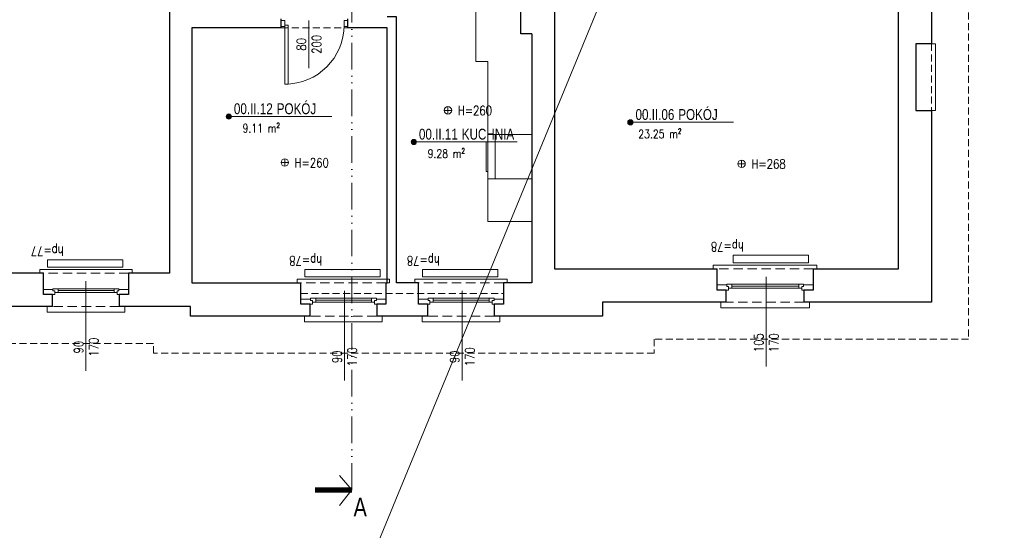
# Model space of a CAD drawing. Header units: millimetres. Extents: x 284606 to 628701, y -213781 to -93475.
# Tile 14 of 102: x 287657 to 288989, y -104374 to -103683. Entities that reach past the tile are written whole.
import ezdxf
from ezdxf.enums import TextEntityAlignment as Align

# ---------------------------------------------------------------- set-up
doc = ezdxf.new("R2010")
doc.units = ezdxf.units.MM
doc.linetypes.add('ACAD_ISO12W100', pattern=[21, 12, -3, 0, -3, 0, -3])
doc.linetypes.add('HIDDEN', pattern=[9.525, 6.35, -3.175])
doc.layers.get('0').update_dxf_attribs({"lineweight": 0})
for name, color, linetype, lineweight in [('!STR_Elewacje 0.15', 10, 'Continuous', 15), ('!STR_Konstrukcja 0.20', 200, 'Continuous', 20), ('!STR_Konstrukcja 0.30', 64, 'Continuous', 30), ('!STR_Ocieplenie 0.05', 1, 'Continuous', 5), ('!STR_Opisy 0.09', 8, 'Continuous', 9), ('!STR_Przerywana 0.09', 8, 'HIDDEN', 9), ('!STR_Stolarka drzwiowa', 8, 'Continuous', 15), ('!STR_Stolarka okienna', 72, 'Continuous', 15), ('EKO Opisy 0.09', 8, 'Continuous', 9), ('EKO przekroje', 82, 'Continuous', 13)]:
    doc.layers.add(name, color=color, linetype=linetype, lineweight=lineweight)
doc.layers.add('EKO Wyposażenie', color=7, linetype='Continuous', lineweight=5, true_color=0x919191)
doc.styles.add('1_50', font='txt', dxfattribs={"width": 0.8})
doc.styles.add('AB_Arial', font='NirmalaS.ttf')
doc.styles.add('EKO 1-10', font='romans.shx', dxfattribs={"width": 0.8, "height": 15})
doc.styles.add('EKO 1-5', font='romans.shx', dxfattribs={"width": 0.8, "height": 10})

# ---------------------------------------------------------------- blocks, each defined once
blk = doc.blocks.new('*U166')
at = {"layer": '!STR_Opisy 0.09', "linetype": 'Continuous'}
blk.add_line((0, -153.5), (0, -32.2), dxfattribs=at)
at = {"layer": '!STR_Opisy 0.09', "linetype": 'Continuous', "style": 'EKO 1-5', "width": 0.8}
blk.add_attdef('HP=', (30.1, 14.6), '', height=12.5, rotation=180, dxfattribs=at)
blk.add_attdef('SZER', text='', height=12.5, rotation=270, dxfattribs=at).set_placement((0, -121.4), align=Align.BOTTOM_CENTER)
at = {"layer": '!STR_Opisy 0.09', "ltscale": 0.7, "style": 'EKO 1-5', "width": 0.8}
blk.add_attdef('WYS', text='', height=12.5, rotation=270, dxfattribs=at).set_placement((-10.5, -121.4), align=Align.MIDDLE_CENTER)
blk = doc.blocks.new('wysokosc2')
at = {"ltscale": 2}
for points in [[(-5.1, 0), (5, 0)], [(0, 5.1), (0, -5.1)]]:
    blk.add_lwpolyline(points, dxfattribs=at)
blk.add_circle((0, 0), 5.03, dxfattribs=at)
at = {"ltscale": 2, "style": 'EKO 1-5', "width": 0.8}
blk.add_attdef('WYS', (13.3, -6), '', height=12.5, dxfattribs=at)
blk = doc.blocks.new('*U134')
at = {"layer": '!STR_Konstrukcja 0.20', "linetype": 'Continuous', "lineweight": 15}
for points in [[(8.1, 45.8), (0.6, 45.8), (0.6, 53.3), (105.6, 53.3), (105.6, 45.8), (98.1, 45.8)], [(-4.4, 0.8), (-9.4, 0.8), (-9.4, -4.2), (115.6, -4.2), (115.6, 0.8), (110.6, 0.8)]]:
    blk.add_lwpolyline(points, dxfattribs=at)
at = {"layer": '!STR_Konstrukcja 0.30', "ltscale": 2}
for points in [[(-4.4, 0.8), (-4.4, 29.7), (8.1, 29.7), (8.1, 45.8)], [(98.1, 45.8), (98.1, 29.7), (110.6, 29.7), (110.6, 0.8)]]:
    blk.add_lwpolyline(points, dxfattribs=at)
at = {"layer": '!STR_Przerywana 0.09', "ltscale": 2}
for points in [[(8.1, 45.8), (98.1, 45.8)], [(-4.4, 0.8), (110.6, 0.8)]]:
    blk.add_lwpolyline(points, dxfattribs=at)
at = {"layer": '!STR_Stolarka okienna', "ltscale": 0.3}
for points in [[(-4.4, 22.6), (-4.4, 29.7), (11, 29.7), (11, 24.5), (8.5, 24.5), (8.5, 22.6), (-4.4, 22.6)], [(97.6, 21.6), (97.6, 24.5), (95.1, 24.5), (95.1, 26.7), (11, 26.7), (11, 24.5), (8.5, 24.5), (8.5, 21.6), (97.6, 21.6)], [(15.1, 26.7), (15.1, 21.6)], [(90.6, 21.6), (90.6, 26.7)], [(110.6, 22.6), (110.6, 29.7), (95.1, 29.7), (95.1, 24.5), (97.6, 24.5), (97.6, 22.6), (110.6, 22.6)], [(90.6, 24.1), (15.1, 24.1)]]:
    blk.add_lwpolyline(points, dxfattribs=at)
blk = doc.blocks.new('*U101')
for p, q in [((30, 30), (30, -30)), ((30, 30), (90, 30)), ((80, 30), (80, -30)), ((90, 30), (90, -30)), ((30, -30), (90, -30))]:
    blk.add_line(p, q)
blk.add_lwpolyline([(90, -20), (92, -20), (92, 20), (90, 20)])
blk = doc.blocks.new('*U253')
at = {"layer": '!STR_Opisy 0.09', "linetype": 'Continuous'}
blk.add_line((32.2, 6), (32.2, -58.2), dxfattribs=at)
at = {"layer": '!STR_Stolarka drzwiowa'}
for points in [[(-5, 6.2), (0, 6.2), (0, -1.8), (-5, -1.8)], [(0, 0), (0, -80), (4.4, -80), (4.4, 0)], [(80, 6.2), (85, 6.2), (85, -1.8), (80, -1.8)]]:
    blk.add_lwpolyline(points, close=True, dxfattribs=at)
blk.add_arc((0, 0), 80, 270, 0, dxfattribs=at)
at = {"layer": '!STR_Opisy 0.09', "linetype": 'Continuous', "style": 'EKO 1-10', "width": 0.8}
blk.add_attdef('SZER', text='', height=12.5, rotation=90, dxfattribs=at).set_placement((32.2, -26.1), align=Align.BOTTOM_CENTER)
at = {"layer": '!STR_Opisy 0.09', "ltscale": 0.7, "style": 'EKO 1-10', "width": 0.8}
blk.add_attdef('WYS', text='', height=12.5, rotation=90, dxfattribs=at).set_placement((42.7, -26.1), align=Align.MIDDLE_CENTER)
blk = doc.blocks.new('przekroj')
at = {"layer": 'EKO przekroje', "color": 8, "const_width": 7}
blk.add_lwpolyline([(7038.9, 3119.8), (7088.9, 3119.8)], dxfattribs=at)
blk = doc.blocks.new('przekroje')
at = {"layer": 'EKO przekroje'}
blk.add_blockref('przekroj', (-7038.9, -3119.8), dxfattribs=at)
blk = doc.blocks.new('*U459')
at = {"ltscale": 0.3}
blk.add_hatch(color=256, dxfattribs=at).paths.add_polyline_path([(-0.9, 50, 1), (6.8, 50, 1)])
at = {"ltscale": 1.5}
blk.add_line((17.6, 50), (154.6, 50), dxfattribs=at)
at = {"ltscale": 0.3}
blk.add_lwpolyline([(17.6, 50), (3, 50)], dxfattribs=at)
blk.add_circle((3, 50), 3.86, dxfattribs=at)
at = {"ltscale": 1.5, "width": 0.8}
for tag, p, height, style in [('NR_POM.', (10.5, 53.4), 16, 'AB_Arial'), ('NAZWA_POMIESZCZENIA', (66.9, 53.4), 16, 'AB_Arial'), ('POSADZKA', (9.1, 4), 12.5, 'EKO 1-5')]:
    blk.add_attdef(tag, p, '', height=height, rotation=0, dxfattribs=dict(at, style=style))
at = {"ltscale": 1.5, "style": 'EKO 1-5', "width": 0.8}
blk.add_attdef('POWIERZCHNIA', text='', height=12.5, rotation=0, dxfattribs=at).set_placement((78.1, 22.9), align=Align.BOTTOM_RIGHT)

msp = doc.modelspace()

# ---------------------------------------------------------------- linework, layer by layer
at = {"layer": '!STR_Elewacje 0.15', "color": 8, "ltscale": 1.5}
for points in [[(287796.8, -104017.9), (287694.8, -104017.9), (287694.8, -104007.9), (287796.8, -104007.9)], [(288723.8, -104011.9), (288621.9, -104011.9), (288621.9, -104001.9), (288723.8, -104001.9)], [(288144.9, -104030.9), (288042.9, -104030.9), (288042.9, -104020.9), (288144.9, -104020.9)], [(288303.9, -104030.9), (288201.9, -104030.9), (288201.9, -104020.9), (288303.9, -104020.9)]]:
    msp.add_lwpolyline(points, close=True, dxfattribs=at)
at = {"layer": '!STR_Konstrukcja 0.20', "color": 8, "ltscale": 1.5}
msp.add_lwpolyline([(288890.4, -103805.8), (288895.4, -103805.8), (288895.4, -103715.8), (288890.4, -103715.8)], dxfattribs=at)
at = {"layer": '!STR_Konstrukcja 0.20', "color": 8, "linetype": 'Continuous', "lineweight": 15}
for points in [[(288730.2, -104020.2), (288735.2, -104020.2), (288735.2, -104015.2), (288595.2, -104015.2), (288595.2, -104020.2), (288600.2, -104020.2)], [(288717.7, -104065.2), (288725.2, -104065.2), (288725.2, -104072.7), (288605.2, -104072.7), (288605.2, -104065.2), (288612.7, -104065.2)]]:
    msp.add_lwpolyline(points, dxfattribs=at)
at = {"layer": '!STR_Konstrukcja 0.30', "color": 8, "ltscale": 1.5}
for p, q in [((288011, -103694.2), (288011, -103682.2)), ((288101, -103694.2), (288101, -103682.2))]:
    msp.add_line(p, q, dxfattribs=at)
for points in [[(288890.4, -103453.1), (288890.4, -103715.8)], [(287523, -103522.5), (287860, -103522.5), (287860, -104026.2), (287804.4, -104026.2)], [(288350, -103702.2), (288335, -103702.2), (288335, -103517.2)], [(288620.4, -103520.2), (288380.4, -103520.2), (288380.4, -104020.2), (288600.2, -104020.2)], [(288730.2, -104020.2), (288845.4, -104020.2), (288845.4, -103520.2), (288845.3, -103520.2)], [(288167, -103693.2), (288167, -103693.2), (288167, -103679.2), (288154, -103679.2)], [(288011, -103694.2), (287890, -103694.2), (287890, -104039.2), (288037.5, -104039.2)], [(288152.5, -104039.2), (288154, -104039.2), (288154, -103694.2), (288101, -103694.2)], [(288196.5, -104039.2), (288167, -104039.2), (288167, -103693.2)], [(288350, -103702.2), (288350, -104039.2), (288311.5, -104039.2)], [(288890.4, -103715.8), (288869.2, -103715.8), (288869.2, -103805.8), (288890.4, -103805.8)], [(288890.4, -103805.8), (288890.4, -104065.2), (288717.7, -104065.2)], [(287689.4, -104026.2), (287645.4, -104026.2)], [(287701.9, -104071.2), (287632.9, -104071.2)], [(288050, -104084.2), (287888.1, -104084.2), (287888.1, -104071.2), (287791.9, -104071.2)], [(288612.7, -104065.2), (288445.2, -104065.2), (288445.2, -104084.2), (288299, -104084.2)], [(288209, -104084.2), (288140, -104084.2)]]:
    msp.add_lwpolyline(points, dxfattribs=at)
at = {"layer": '!STR_Konstrukcja 0.30', "color": 8, "ltscale": 2}
for points in [[(288612.7, -104065.2), (288612.7, -104049.1), (288600.2, -104049.1), (288600.2, -104020.2)], [(288730.2, -104020.2), (288730.2, -104049.1), (288717.7, -104049.1), (288717.7, -104065.2)]]:
    msp.add_lwpolyline(points, dxfattribs=at)
at = {"layer": '!STR_Ocieplenie 0.05', "color": 253, "ltscale": 1.5, "true_color": 0x999999}
msp.add_line((284771.2, -112581.3), (290111.6, -99604.1), dxfattribs=at)
at = {"layer": '!STR_Przerywana 0.09', "color": 8, "ltscale": 1.5}
for p, q in [((288011, -103694.2), (288101, -103694.2)), ((288890.4, -103715.8), (288890.4, -103805.8))]:
    msp.add_line(p, q, dxfattribs=at)
msp.add_lwpolyline([(286935, -102957.2), (287459.6, -102957.2), (287459.6, -102860.2), (288462, -102860.2), (288462, -102873.2), (288940.4, -102873.3), (288940.4, -104115.2), (288515.2, -104115.2), (288515.2, -104134.2), (287838.1, -104134.2), (287838.1, -104121.2), (287372.8, -104121.2), (287372.8, -104115.2), (286948, -104115.2), (286948, -103568.8), (286935, -103568.8)], close=True, dxfattribs=at)
at = {"layer": '!STR_Przerywana 0.09', "color": 8, "ltscale": 2}
for points in [[(288730.2, -104020.2), (288600.2, -104020.2)], [(288717.7, -104065.2), (288612.7, -104065.2)]]:
    msp.add_lwpolyline(points, dxfattribs=at)
at = {"layer": '!STR_Przerywana 0.09', "color": 8, "ltscale": 1.5}
msp.add_lwpolyline([(288037.5, -104039.2), (288037.5, -104053.6), (288311.5, -104053.6), (288311.5, -104039.2)], dxfattribs=at)
at = {"layer": '!STR_Stolarka okienna', "color": 8, "ltscale": 0.3}
for points in [[(288600.2, -104042), (288600.2, -104049.1), (288615.8, -104049.1), (288615.8, -104043.9), (288613.3, -104043.9), (288613.3, -104042), (288600.2, -104042)], [(288613.3, -104040.9), (288613.3, -104043.9), (288615.8, -104043.9), (288615.8, -104046.1), (288714.8, -104046.1), (288714.8, -104043.9), (288717.3, -104043.9), (288717.3, -104040.9), (288613.3, -104040.9)], [(288620.2, -104040.9), (288620.2, -104046.1)], [(288620.2, -104043.5), (288710.7, -104043.5)], [(288710.7, -104046.1), (288710.7, -104040.9)], [(288730.2, -104042), (288730.2, -104049.1), (288714.8, -104049.1), (288714.8, -104043.9), (288717.3, -104043.9), (288717.3, -104042), (288730.2, -104042)]]:
    msp.add_lwpolyline(points, dxfattribs=at)
at = {"layer": 'EKO Opisy 0.09', "color": 8, "linetype": 'ACAD_ISO12W100', "ltscale": 3}
for points in [[(288106.6, -104319.2), (288106.6, -103428.3), (288171.6, -103428.3), (288171.6, -102648.2)], [(288089.6, -104299.9), (288106.6, -104319.2), (288089.6, -104340.3)], [(288089.6, -104299.9), (288106.6, -104319.2), (288089.6, -104340.3)], [(288089.6, -104299.9), (288106.6, -104319.2), (288089.6, -104340.3)]]:
    msp.add_lwpolyline(points, dxfattribs=at)
at = {"layer": 'EKO Wyposażenie', "color": 8, "ltscale": 0.3}
msp.add_lwpolyline([(288253.1, -103566.6), (288274, -103566.6), (288274, -103739.6), (288290.2, -103739.6), (288290.2, -103956.1), (288350, -103956.1)], dxfattribs=at)

# ---------------------------------------------------------------- block references
at = {"layer": '!STR_Konstrukcja 0.30', "color": 8, "ltscale": 1.5}
ref = msp.add_blockref('*U166', (288666.6, -103998.7), dxfattribs=dict(at, xscale=-1))
ref.add_attrib('SZER', '105', dxfattribs={"layer": '!STR_Opisy 0.09', "linetype": 'Continuous', "height": 12.5, "rotation": 90, "style": 'EKO 1-5', "width": 0.8}).set_placement((288666.6, -104120.1), align=Align.BOTTOM_CENTER)
ref.add_attrib('WYS', '170', dxfattribs={"layer": '!STR_Opisy 0.09', "ltscale": 0.7, "height": 12.5, "rotation": 90, "style": 'EKO 1-5', "width": 0.8}).set_placement((288677.1, -104120.1), align=Align.MIDDLE_CENTER)
ref.add_attrib('HP=', 'hp=78', (288636.5, -103984.1), dxfattribs={"layer": '!STR_Opisy 0.09', "linetype": 'Continuous', "height": 12.5, "rotation": 180, "style": 'EKO 1-5', "width": 0.8})
ref = msp.add_blockref('*U166', (287747, -104004.7), dxfattribs=dict(at, xscale=-1))
ref.add_attrib('SZER', '90', dxfattribs={"layer": '!STR_Opisy 0.09', "linetype": 'Continuous', "height": 12.5, "rotation": 90, "style": 'EKO 1-5', "width": 0.8}).set_placement((287747, -104126.1), align=Align.BOTTOM_CENTER)
ref.add_attrib('WYS', '170', dxfattribs={"layer": '!STR_Opisy 0.09', "ltscale": 0.7, "height": 12.5, "rotation": 90, "style": 'EKO 1-5', "width": 0.8}).set_placement((287757.5, -104126.1), align=Align.MIDDLE_CENTER)
ref.add_attrib('HP=', 'hp=77', (287716.9, -103990.1), dxfattribs={"layer": '!STR_Opisy 0.09', "linetype": 'Continuous', "height": 12.5, "rotation": 180, "style": 'EKO 1-5', "width": 0.8})
ref = msp.add_blockref('*U166', (288096.5, -104017.7), dxfattribs=dict(at, xscale=-1))
ref.add_attrib('SZER', '90', dxfattribs={"layer": '!STR_Opisy 0.09', "linetype": 'Continuous', "height": 12.5, "rotation": 90, "style": 'EKO 1-5', "width": 0.8}).set_placement((288096.5, -104139.1), align=Align.BOTTOM_CENTER)
ref.add_attrib('WYS', '170', dxfattribs={"layer": '!STR_Opisy 0.09', "ltscale": 0.7, "height": 12.5, "rotation": 90, "style": 'EKO 1-5', "width": 0.8}).set_placement((288107, -104139.1), align=Align.MIDDLE_CENTER)
ref.add_attrib('HP=', 'hp=78', (288066.4, -104003.1), dxfattribs={"layer": '!STR_Opisy 0.09', "linetype": 'Continuous', "height": 12.5, "rotation": 180, "style": 'EKO 1-5', "width": 0.8})
ref = msp.add_blockref('*U166', (288255.5, -104017.7), dxfattribs=dict(at, xscale=-1))
ref.add_attrib('SZER', '90', dxfattribs={"layer": '!STR_Opisy 0.09', "linetype": 'Continuous', "height": 12.5, "rotation": 90, "style": 'EKO 1-5', "width": 0.8}).set_placement((288255.5, -104139.1), align=Align.BOTTOM_CENTER)
ref.add_attrib('WYS', '170', dxfattribs={"layer": '!STR_Opisy 0.09', "ltscale": 0.7, "height": 12.5, "rotation": 90, "style": 'EKO 1-5', "width": 0.8}).set_placement((288266, -104139.1), align=Align.MIDDLE_CENTER)
ref.add_attrib('HP=', 'hp=78', (288225.4, -104003.1), dxfattribs={"layer": '!STR_Opisy 0.09', "linetype": 'Continuous', "height": 12.5, "rotation": 180, "style": 'EKO 1-5', "width": 0.8})
at = {"layer": '!STR_Konstrukcja 0.30', "color": 8, "ltscale": 1.5, "rotation": 180}
for p in [(287800, -104025.4), (288148.2, -104038.4), (288307.2, -104038.4)]:
    msp.add_blockref('*U134', p, dxfattribs=at)
at = {"layer": '!STR_Opisy 0.09', "color": 8}
ref = msp.add_blockref('*U459', (287937.3, -103860.2), dxfattribs=dict(at, xscale=0.9199999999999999, yscale=0.9199999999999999, zscale=0.9199999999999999))
ref.add_attrib('NAZWA_POM', 'POKÓJ', (288004.9, -103811), dxfattribs={"layer": '0', "ltscale": 1.5, "height": 14.72, "rotation": 0, "style": 'AB_Arial', "width": 0.8})
ref.add_attrib('NUMER_POM', '00.II.12', (287947, -103811), dxfattribs={"layer": '0', "ltscale": 1.5, "height": 14.72, "rotation": 0, "style": 'AB_Arial', "width": 0.8})
ref.add_attrib('R-SURF', '9.11 m²', dxfattribs={"layer": '0', "ltscale": 1.5, "height": 11.5, "rotation": 0, "style": 'EKO 1-5', "width": 0.8}).set_placement((288009.2, -103839.1), align=Align.BOTTOM_RIGHT)
ref = msp.add_blockref('wysokosc2', (288236.4, -103805.8), dxfattribs=dict(at, xscale=-1, rotation=180))
ref.add_attrib('WYS', 'H=260', (288249.7, -103812.3), dxfattribs={"layer": '0', "ltscale": 2, "height": 12.5, "style": 'EKO 1-5', "width": 0.8})
ref = msp.add_blockref('*U459', (288480.3, -103868), dxfattribs=dict(at, xscale=0.9199999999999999, yscale=0.9199999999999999, zscale=0.9199999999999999))
ref.add_attrib('NAZWA_POM', 'POKÓJ', (288547.8, -103818.8), dxfattribs={"layer": '0', "ltscale": 1.5, "height": 14.72, "rotation": 0, "style": 'AB_Arial', "width": 0.8})
ref.add_attrib('NUMER_POM', '00.II.06', (288490, -103818.8), dxfattribs={"layer": '0', "ltscale": 1.5, "height": 14.72, "rotation": 0, "style": 'AB_Arial', "width": 0.8})
ref.add_attrib('R-SURF', '23.25 m²', dxfattribs={"layer": '0', "ltscale": 1.5, "height": 11.5, "rotation": 0, "style": 'EKO 1-5', "width": 0.8}).set_placement((288552.1, -103846.9), align=Align.BOTTOM_RIGHT)
ref = msp.add_blockref('*U459', (288187.6, -103894.6), dxfattribs=dict(at, xscale=0.9199999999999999, yscale=0.9199999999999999, zscale=0.9199999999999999))
ref.add_attrib('NAZWA_POM', 'KUCHNIA', (288255.1, -103845.4), dxfattribs={"layer": '0', "ltscale": 1.5, "height": 14.72, "rotation": 0, "style": 'AB_Arial', "width": 0.8})
ref.add_attrib('NUMER_POM', '00.II.11', (288197.2, -103845.4), dxfattribs={"layer": '0', "ltscale": 1.5, "height": 14.72, "rotation": 0, "style": 'AB_Arial', "width": 0.8})
ref.add_attrib('R-SURF', '9.28 m²', dxfattribs={"layer": '0', "ltscale": 1.5, "height": 11.5, "rotation": 0, "style": 'EKO 1-5', "width": 0.8}).set_placement((288259.4, -103873.5), align=Align.BOTTOM_RIGHT)
ref = msp.add_blockref('wysokosc2', (288015.8, -103876.4), dxfattribs=dict(at, xscale=-1, rotation=180))
ref.add_attrib('WYS', 'H=260', (288029.1, -103882.9), dxfattribs={"layer": '0', "ltscale": 2, "height": 12.5, "style": 'EKO 1-5', "width": 0.8})
ref = msp.add_blockref('wysokosc2', (288633.4, -103878.1), dxfattribs=dict(at, xscale=-1, rotation=180))
ref.add_attrib('WYS', 'H=268', (288646.7, -103884.6), dxfattribs={"layer": '0', "ltscale": 2, "height": 12.5, "style": 'EKO 1-5', "width": 0.8})
at = {"layer": '!STR_Stolarka drzwiowa', "color": 8, "ltscale": 0.3}
msp.add_blockref('*U253', (288016, -103690.4), dxfattribs=at).add_auto_attribs({'WYS': '200', 'SZER': '80'})
at = {"layer": 'EKO Opisy 0.09', "color": 8, "rotation": 180}
msp.add_blockref('przekroje', (288106.6, -104319.2), dxfattribs=at)
msp.add_blockref('przekroje', (288106.6, -104319.2), dxfattribs=at)
msp.add_blockref('przekroje', (288106.6, -104319.2), dxfattribs=at)
at = {"layer": 'EKO Wyposażenie', "color": 8, "xscale": -1}
msp.add_blockref('*U101', (288380.2, -103868.4), dxfattribs=at)

# ---------------------------------------------------------------- texts
at = {"layer": 'EKO Opisy 0.09', "color": 8, "insert": (288126.7, -104354.8), "char_height": 25, "attachment_point": 9, "style": '1_50'}
msp.add_mtext_dynamic_manual_height_columns('A', width=119.514, gutter_width=12.5, heights=[0], dxfattribs=at)

doc.saveas('drawing.dxf')
